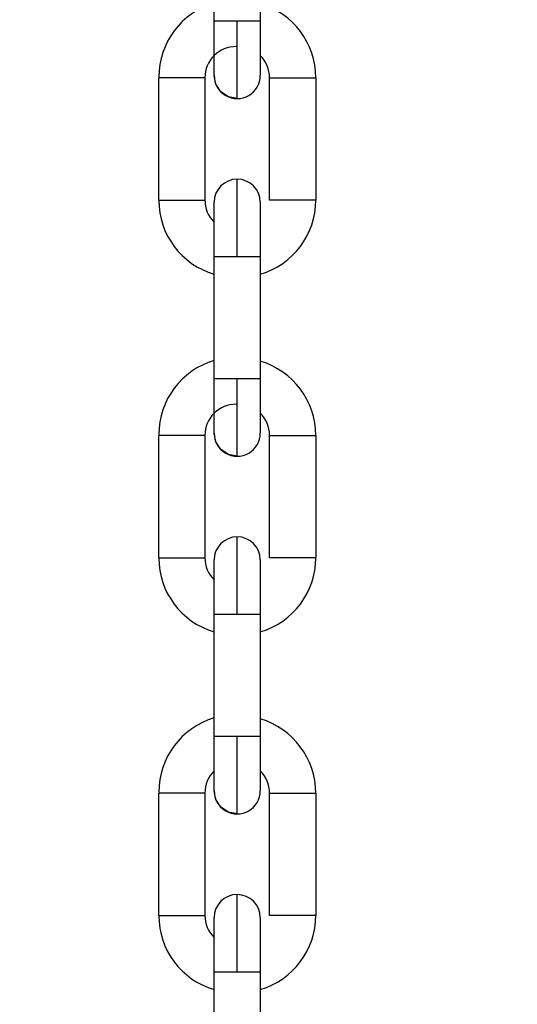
# Model space of a CAD drawing. Header units: inches. Extents: x 170 to 288, y 234 to 248.
# Tile 84 of 192: x 185.9295 to 185.9861, y 243.7561 to 243.868. Entities that reach past the tile are written whole.
import ezdxf

# ---------------------------------------------------------------- set-up
doc = ezdxf.new("R2010")
doc.units = ezdxf.units.IN
doc.header["$LTSCALE"] = 0.25
doc.header["$MEASUREMENT"] = 0
doc.layers.add('ANNOTATIONS', color=1, linetype='Continuous')
doc.layers.add('SLIM E GUIDE MOTOR LH', color=7, linetype='Continuous')
doc.styles.add('ARIAL', font='arial.ttf', dxfattribs={"height": 0.09375})
doc.dimstyles.new('STANDARD$0', dxfattribs={"dimtxt": 0.09375, "dimasz": 0.09375, "dimexe": 0.03125, "dimexo": 0.046875, "dimgap": 0.09, "dimtad": 0, "dimtih": 1, "dimtoh": 1, "dimdec": 4, "dimzin": 0, "dimdsep": 46, "dimtxsty": 'ARIAL', "dimcen": 0.09, "dimadec": 0, "dimazin": 0, "dimtfac": 1, "dimtdec": 4, "dimtofl": 0, "dimtmove": 0, "dimatfit": 1, "dimfxl": 1, "dimtolj": 1, "dimtzin": 0, "dimarcsym": 0})

# ---------------------------------------------------------------- blocks, each defined once
blk = doc.blocks.new('*D11')
at = {"layer": 'ANNOTATIONS', "color": 0, "lineweight": -2, "transparency": 16777216}
for p, q in [((185.6191465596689, 244.1437778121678), (187.0176164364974, 244.1437778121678)), ((186.9863664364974, 244.0500278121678), (186.9863664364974, 242.3590412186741)), ((186.9863664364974, 240.2331944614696), (186.9863664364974, 241.9241810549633)), ((185.7089299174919, 240.1394444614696), (187.0176164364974, 240.1394444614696))]:
    blk.add_line(p, q, dxfattribs=at)
at = {"layer": 'ANNOTATIONS', "color": 0, "transparency": 16777216}
for points in [[(186.9707414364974, 244.0500278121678), (187.0019914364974, 244.0500278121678), (186.9863664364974, 244.1437778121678)], [(186.9707414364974, 240.2331944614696), (187.0019914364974, 240.2331944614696), (186.9863664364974, 240.1394444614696)]]:
    blk.add_solid(points, dxfattribs=at)
at = {"layer": 'defpoints', "color": 0, "transparency": 16777216}
for p in [(185.5722715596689, 244.1437778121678), (186.9863664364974, 244.1437778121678), (185.6620549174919, 240.1394444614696)]:
    blk.add_point(p, dxfattribs=at)
at = {"layer": 'ANNOTATIONS', "color": 0, "transparency": 16777216, "insert": (186.9863664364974, 242.1416111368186), "char_height": 0.09375, "attachment_point": 5, "style": 'ARIAL'}
blk.add_mtext('\\A1;OPENING \\PHEIGHT', dxfattribs=at)

msp = doc.modelspace()

# ---------------------------------------------------------------- linework, layer by layer
at = {"layer": 'SLIM E GUIDE MOTOR LH'}
for p, q in [((185.9515963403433, 243.8678391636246), (185.9515966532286, 243.8817499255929)), ((185.9568460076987, 243.8817498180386), (185.9568456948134, 243.8678390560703)), ((185.9452967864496, 243.8475084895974), (185.9452970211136, 243.8614192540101)), ((185.9505463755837, 243.8614191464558), (185.9505460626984, 243.8475083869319)), ((185.9578951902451, 243.8475082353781), (185.9578954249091, 243.861418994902)), ((185.9631447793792, 243.8614188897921), (185.9631445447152, 243.8475081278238)), ((185.9515959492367, 243.8449908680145), (185.9515959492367, 243.847256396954)), ((185.9515955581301, 243.8271777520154), (185.9515958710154, 243.8410885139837)), ((185.9568451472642, 243.8410884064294), (185.9568449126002, 243.827177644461)), ((185.9452959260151, 243.806847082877), (185.9452962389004, 243.8207578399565)), ((185.9505455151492, 243.8207577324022), (185.9505452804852, 243.8068469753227)), ((185.9578943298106, 243.80684681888), (185.9578946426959, 243.8207575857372)), ((185.963143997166, 243.8207574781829), (185.9631436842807, 243.8068467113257)), ((185.9515946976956, 243.786516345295), (185.9515950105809, 243.8004270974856)), ((185.956844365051, 243.8004269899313), (185.9568440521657, 243.7865162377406)), ((185.9452950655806, 243.7661856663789), (185.9452953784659, 243.7800964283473)), ((185.950544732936, 243.7800963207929), (185.9505444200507, 243.7661855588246)), ((185.9578935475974, 243.7661854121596), (185.9578937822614, 243.780096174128)), ((185.9631431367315, 243.7800960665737), (185.9631428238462, 243.7661853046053)), ((185.9515939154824, 243.7458549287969), (185.9515941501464, 243.7597656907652)), ((185.9568435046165, 243.7597655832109), (185.9568432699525, 243.7458548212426))]:
    msp.add_line(p, q, dxfattribs=at)
at = {"layer": 'SLIM E GUIDE MOTOR LH', "flags": 128}
for points in [[(185.951596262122, 243.8616710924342), (185.951596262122, 243.8634777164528), (185.9515963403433, 243.8644124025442), (185.9515963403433, 243.8678391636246)], [(185.954221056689, 243.8678391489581), (185.9532166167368, 243.8678391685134), (185.9523650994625, 243.8678391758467), (185.9517961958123, 243.8678391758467), (185.9515963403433, 243.8678391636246)], [(185.9542209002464, 243.8590463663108), (185.9542209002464, 243.861621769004), (185.9542209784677, 243.8629541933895), (185.9542209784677, 243.8661237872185), (185.954221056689, 243.8678391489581)], [(185.9568456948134, 243.8678390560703), (185.9566459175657, 243.8678390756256), (185.9560769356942, 243.8678391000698), (185.9552254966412, 243.8678391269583), (185.954221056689, 243.8678391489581)], [(185.9568456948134, 243.8678390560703), (185.9568456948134, 243.865478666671), (185.9568456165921, 243.8644122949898), (185.9568456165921, 243.8616709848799)], [(185.9505463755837, 243.8614191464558), (185.950346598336, 243.8614191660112), (185.9497776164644, 243.8614191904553), (185.9489260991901, 243.8614192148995), (185.9479217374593, 243.8614192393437), (185.9469172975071, 243.8614192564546), (185.9460657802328, 243.8614192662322), (185.9454967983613, 243.8614192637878), (185.9452970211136, 243.8614192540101)], [(185.9542209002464, 243.859046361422), (185.9532164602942, 243.859246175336), (185.9523649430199, 243.8598151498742), (185.9517960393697, 243.8606666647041), (185.951596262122, 243.8616710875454)], [(185.9578954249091, 243.861418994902), (185.9580952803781, 243.8614190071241), (185.9586641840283, 243.8614190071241), (185.9595157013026, 243.8614189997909), (185.9605201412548, 243.86141898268), (185.961524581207, 243.8614189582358), (185.96237602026, 243.8614189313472), (185.9629450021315, 243.8614189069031), (185.9631447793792, 243.8614188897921)], [(185.9542205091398, 243.8410884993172), (185.9542205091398, 243.8428038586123), (185.9542205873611, 243.8444532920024), (185.9542205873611, 243.8459734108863), (185.9542206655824, 243.8473058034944), (185.9542206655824, 243.8498810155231)], [(185.9452967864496, 243.8475084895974), (185.9454965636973, 243.8475085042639), (185.9460654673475, 243.8475085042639), (185.9469169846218, 243.8475084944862), (185.947921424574, 243.8475084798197), (185.9489258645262, 243.8475084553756), (185.9497773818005, 243.8475084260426), (185.9503462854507, 243.8475084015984), (185.9505460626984, 243.8475083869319)], [(185.9631445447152, 243.8475081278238), (185.9629447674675, 243.8475081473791), (185.962375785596, 243.8475081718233), (185.9615242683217, 243.8475081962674), (185.9605198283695, 243.8475082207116), (185.9595154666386, 243.8475082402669), (185.9586639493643, 243.8475082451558), (185.9580949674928, 243.8475082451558), (185.9578951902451, 243.8475082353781)], [(185.9568453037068, 243.8472562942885), (185.9568453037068, 243.8454497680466), (185.9568452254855, 243.8445151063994), (185.9568452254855, 243.8422917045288), (185.9568451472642, 243.8410884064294)], [(185.9515958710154, 243.8410885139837), (185.9515958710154, 243.8445152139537), (185.9515959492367, 243.8454498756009)], [(185.9515958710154, 243.8410885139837), (185.9517956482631, 243.8410885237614), (185.9523645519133, 243.8410885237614), (185.9532160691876, 243.8410885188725), (185.9542205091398, 243.8410884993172)], [(185.9542205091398, 243.8410884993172), (185.955224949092, 243.841088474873), (185.9560764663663, 243.8410884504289), (185.9566453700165, 243.8410884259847), (185.9568451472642, 243.8410884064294)], [(185.9515954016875, 243.8210096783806), (185.9515954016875, 243.8214792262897), (185.9515954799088, 243.8220492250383), (185.9515954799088, 243.8248173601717), (185.9515955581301, 243.8259744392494), (185.9515955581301, 243.8271777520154)], [(185.9542201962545, 243.8271777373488), (185.9532158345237, 243.8271777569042), (185.9523643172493, 243.8271777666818), (185.9517953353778, 243.827177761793), (185.9515955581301, 243.8271777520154)], [(185.9542200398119, 243.818384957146), (185.9542200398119, 243.8198668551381), (185.9542201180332, 243.8209603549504), (185.9542201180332, 243.8238129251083), (185.9542201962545, 243.8254623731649), (185.9542201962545, 243.8271777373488)], [(185.9568449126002, 243.827177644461), (185.9566451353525, 243.8271776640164), (185.956076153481, 243.8271776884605), (185.9552246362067, 243.8271777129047), (185.9542201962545, 243.8271777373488)], [(185.9568449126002, 243.827177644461), (185.9568448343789, 243.8259743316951), (185.9568448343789, 243.8228161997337), (185.9568447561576, 243.822049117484), (185.9568447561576, 243.8210095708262)], [(185.9505455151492, 243.8207577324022), (185.9503457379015, 243.8207577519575), (185.9497768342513, 243.8207577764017), (185.948925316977, 243.8207578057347), (185.9469164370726, 243.8207578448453), (185.9460649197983, 243.820757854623), (185.9454960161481, 243.820757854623), (185.9452962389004, 243.8207578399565)], [(185.9542200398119, 243.8183849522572), (185.9532155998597, 243.8185847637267), (185.9523641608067, 243.8191537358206), (185.9517951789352, 243.8200052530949), (185.9515954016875, 243.8210096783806)], [(185.9578946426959, 243.8207575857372), (185.9580944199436, 243.8207575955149), (185.9586634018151, 243.8207575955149), (185.9595149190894, 243.8207575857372), (185.9605192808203, 243.8207575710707), (185.9615237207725, 243.8207575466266), (185.9623752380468, 243.8207575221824), (185.9629442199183, 243.8207574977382), (185.963143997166, 243.8207574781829)], [(185.9542196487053, 243.800427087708), (185.9542197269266, 243.8021424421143), (185.9542197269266, 243.8037918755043), (185.9542198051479, 243.8053119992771), (185.9542198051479, 243.8085503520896), (185.9542198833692, 243.8090506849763), (185.9542198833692, 243.8092196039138)], [(185.9452959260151, 243.806847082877), (185.9454957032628, 243.8068470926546), (185.9460646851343, 243.8068470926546), (185.9469162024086, 243.806847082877), (185.9479205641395, 243.8068470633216), (185.9489250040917, 243.8068470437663), (185.949776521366, 243.8068470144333), (185.9503455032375, 243.806846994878), (185.9505452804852, 243.8068469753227)], [(185.9515950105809, 243.8004270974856), (185.9515950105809, 243.8016304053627), (185.9515950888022, 243.8027874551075), (185.9515950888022, 243.8064764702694), (185.9515951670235, 243.8065949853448)], [(185.9515950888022, 243.8064764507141), (185.9515951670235, 243.8065949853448)], [(185.9568444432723, 243.8065948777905), (185.9568444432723, 243.803853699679), (185.956844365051, 243.8027873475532), (185.956844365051, 243.8004269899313)], [(185.9631436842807, 243.8068467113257), (185.962943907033, 243.806846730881), (185.9623749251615, 243.806846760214), (185.9615234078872, 243.806846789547), (185.9605190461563, 243.8068468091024), (185.9595146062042, 243.8068468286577), (185.9586630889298, 243.8068468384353), (185.9580941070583, 243.8068468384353), (185.9578943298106, 243.80684681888)], [(185.9515950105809, 243.8004270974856), (185.9517947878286, 243.800427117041), (185.9523637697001, 243.800427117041), (185.9532152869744, 243.8004271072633), (185.9542196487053, 243.800427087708)], [(185.9542196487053, 243.800427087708), (185.9552240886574, 243.8004270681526), (185.9560756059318, 243.8004270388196), (185.9566445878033, 243.8004270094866), (185.956844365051, 243.8004269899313)], [(185.9515946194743, 243.7803482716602), (185.9515946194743, 243.7830895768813), (185.9515946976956, 243.7841559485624), (185.9515946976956, 243.786516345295)], [(185.9542194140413, 243.7865163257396), (185.9532149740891, 243.786516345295), (185.9523634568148, 243.7865163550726), (185.9517944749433, 243.7865163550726), (185.9515946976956, 243.786516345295)], [(185.9542191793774, 243.7777235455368), (185.9542191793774, 243.7778925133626), (185.9542192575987, 243.7783928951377), (185.9542192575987, 243.7816313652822), (185.95421933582, 243.7831515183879), (185.95421933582, 243.7848009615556), (185.9542194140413, 243.7865163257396)], [(185.9568440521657, 243.7865162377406), (185.956644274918, 243.786516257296), (185.9560752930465, 243.7865162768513), (185.9552237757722, 243.7865163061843), (185.9542194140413, 243.7865163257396)], [(185.9568440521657, 243.7865162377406), (185.9568440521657, 243.7841558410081), (185.9568439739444, 243.7830894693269), (185.9568439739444, 243.7803481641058)], [(185.9542191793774, 243.7777235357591), (185.9532148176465, 243.7779233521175), (185.9523633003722, 243.7784923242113), (185.951794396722, 243.7793438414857), (185.9515946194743, 243.7803482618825)], [(185.950544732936, 243.7800963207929), (185.9503449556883, 243.7800963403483), (185.9497759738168, 243.7800963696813), (185.9489244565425, 243.7800963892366), (185.9479200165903, 243.7800964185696), (185.9469156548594, 243.7800964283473), (185.9460641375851, 243.7800964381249), (185.9454951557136, 243.7800964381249), (185.9452953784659, 243.7800964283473)], [(185.9578937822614, 243.780096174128), (185.9580935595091, 243.7800961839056), (185.9586625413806, 243.7800961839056), (185.9595140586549, 243.780096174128), (185.9605184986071, 243.7800961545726), (185.961522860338, 243.7800961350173), (185.9623743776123, 243.7800961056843), (185.9629433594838, 243.780096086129), (185.9631431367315, 243.7800960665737)], [(185.9542188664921, 243.7597656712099), (185.9542188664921, 243.7614810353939), (185.9542189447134, 243.7631304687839), (185.9542189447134, 243.7659829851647), (185.9542190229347, 243.7670764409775), (185.9542190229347, 243.7685581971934)], [(185.9452950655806, 243.7661856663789), (185.9454949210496, 243.7661856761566), (185.9469153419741, 243.7661856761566), (185.9479197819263, 243.7661856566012), (185.9489241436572, 243.7661856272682), (185.9497756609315, 243.7661856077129), (185.950344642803, 243.7661855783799), (185.9505444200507, 243.7661855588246)], [(185.9515942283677, 243.7641269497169), (185.951594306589, 243.7648940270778), (185.951594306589, 243.7659335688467)], [(185.9568436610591, 243.7659334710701), (185.9568436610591, 243.7654639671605), (185.9568435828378, 243.7648939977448)], [(185.9631428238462, 243.7661853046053), (185.9629430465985, 243.7661853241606), (185.9623741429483, 243.766185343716), (185.961522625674, 243.766185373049), (185.9595137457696, 243.7661854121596), (185.9586622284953, 243.7661854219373), (185.9580933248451, 243.7661854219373), (185.9578935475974, 243.7661854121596)], [(185.9515941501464, 243.7597656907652), (185.9515942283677, 243.7609689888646), (185.9515942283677, 243.7641270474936), (185.951594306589, 243.7648941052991)], [(185.9568436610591, 243.7654639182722), (185.9568435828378, 243.7648939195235), (185.9568435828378, 243.7621257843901), (185.9568435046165, 243.7609687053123), (185.9568435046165, 243.7597653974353)], [(185.9568435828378, 243.7621259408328), (185.9568435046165, 243.7609688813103)], [(185.9515941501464, 243.7597656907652), (185.9517939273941, 243.7597657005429), (185.9523629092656, 243.7597657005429), (185.9532144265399, 243.7597656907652), (185.9542188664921, 243.7597656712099)], [(185.9542188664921, 243.7597656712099), (185.955223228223, 243.7597656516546), (185.9560747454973, 243.7597656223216), (185.9566437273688, 243.7597656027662), (185.9568435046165, 243.7597655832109)]]:
    msp.add_lwpolyline(points, dxfattribs=at)
at = {"layer": 'SLIM E GUIDE MOTOR LH'}
for centre, radius, start, end in [((185.9540921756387, 243.8614832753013), 0.00879265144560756, 106.4727034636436, 179.9985925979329), ((185.954352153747, 243.8614190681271), 0.00879265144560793, 359.9988299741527, 73.52471910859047), ((185.9540896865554, 243.8614190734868), 0.003543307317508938, 89.99882997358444, 179.998829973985), ((185.954352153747, 243.8614190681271), 0.003543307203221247, 359.9988299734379, 45.2739186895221), ((185.9542209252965, 243.8616710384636), 0.002624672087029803, 179.9988299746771, 359.9994094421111), ((185.9542206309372, 243.8472563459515), 0.002624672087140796, 359.979854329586, 179.9798341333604), ((185.9540894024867, 243.8475083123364), 0.008792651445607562, 179.9988299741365, 253.5247191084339), ((185.9540894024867, 243.8475083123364), 0.003543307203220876, 179.9988299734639, 225.2739186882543), ((185.9543518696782, 243.8475083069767), 0.00879265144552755, 286.4729408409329, 359.998829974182), ((185.9540921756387, 243.8208432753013), 0.00879265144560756, 106.4727034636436, 179.9985925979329), ((185.9543513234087, 243.8207576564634), 0.00879265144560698, 359.9988299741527, 73.52471909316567), ((185.9540888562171, 243.8207576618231), 0.003543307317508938, 89.99882997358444, 179.9988299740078), ((185.9543513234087, 243.8207576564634), 0.003543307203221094, 359.9988299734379, 45.27391868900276), ((185.9542200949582, 243.8210096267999), 0.002624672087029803, 179.9988299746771, 359.9994094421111), ((185.9542198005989, 243.8065949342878), 0.002624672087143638, 359.979854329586, 179.9798341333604), ((185.9540885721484, 243.8068469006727), 0.008792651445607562, 179.9988299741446, 253.5247191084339), ((185.9540885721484, 243.8068469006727), 0.003543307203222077, 179.9988299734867, 225.2742947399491), ((185.95435103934, 243.806846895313), 0.00879265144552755, 286.4729408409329, 359.9988299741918), ((185.9540921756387, 243.7802032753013), 0.00879265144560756, 106.4727034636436, 179.9985925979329), ((185.9543504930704, 243.7800962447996), 0.008792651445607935, 359.9988299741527, 73.52471910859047), ((185.9540880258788, 243.7800962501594), 0.003543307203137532, 134.7240734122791, 179.998829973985), ((185.9543504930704, 243.7800962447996), 0.003543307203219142, 359.9988299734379, 45.27391868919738), ((185.9542192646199, 243.7803482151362), 0.002624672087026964, 179.9988299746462, 359.9994094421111), ((185.9542189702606, 243.7659335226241), 0.002624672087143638, 359.979854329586, 179.9798341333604), ((185.9540877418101, 243.766185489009), 0.008792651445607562, 179.9988299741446, 253.5247191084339), ((185.9540877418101, 243.766185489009), 0.003543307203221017, 179.9988299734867, 225.2739186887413), ((185.9543502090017, 243.7661854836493), 0.00879265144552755, 286.4729408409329, 359.998829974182)]:
    msp.add_arc(centre, radius, start, end, dxfattribs=at)

# ---------------------------------------------------------------- dimensions: what is measured, and where the dimension line sits
at = {"layer": 'ANNOTATIONS'}
dim = msp.add_linear_dim(base=(186.9863664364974, 244.1437778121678), p1=(185.6620549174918, 240.1394444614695), p2=(185.5722715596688, 244.1437778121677), angle=90, text='OPENING \\PHEIGHT', dimstyle='STANDARD$0', dxfattribs=at)
dim.commit()
dim.dimension.update_dxf_attribs({"geometry": '*D11', "text_midpoint": (186.9863664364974, 242.1416111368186)})

doc.saveas('drawing.dxf')
